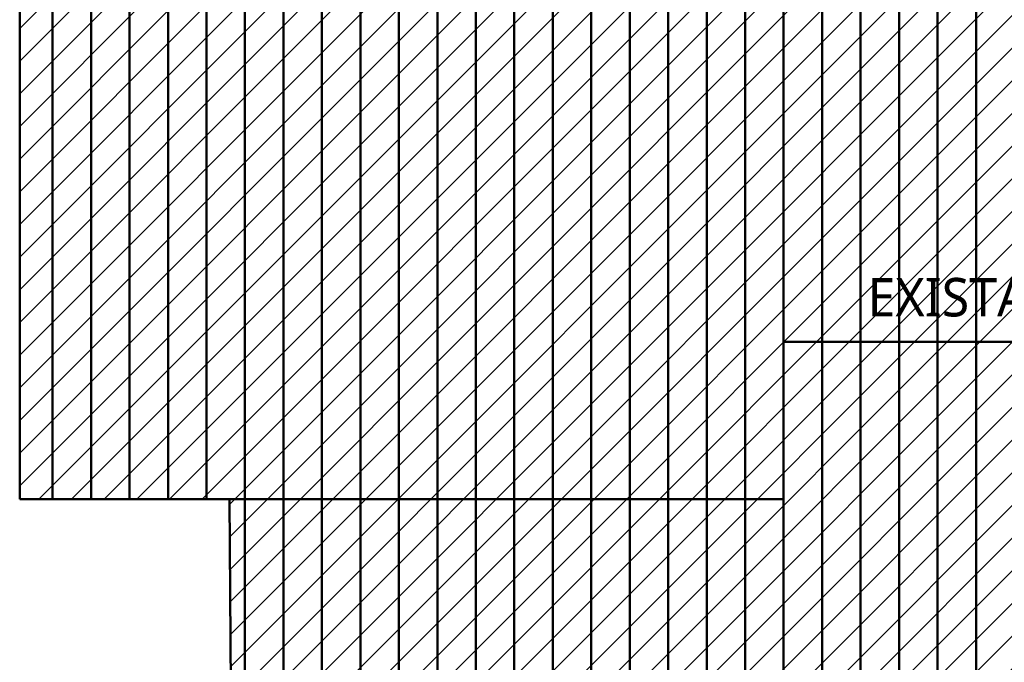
# Model space of a CAD drawing. Header units: millimetres. Extents: x -44271 to 51900, y -56710 to 25730.
# Tile 24 of 61: x -31428 to -18632, y -9961 to -1617. Entities that reach past the tile are written whole.
import ezdxf

# ---------------------------------------------------------------- set-up
doc = ezdxf.new("R2010")
doc.units = ezdxf.units.MM
for name, color, linetype, lineweight in [('A-DETL-GENF', 92, 'Continuous', 9), ('A-DETL-MBND', 5, 'Continuous', 50), ('G-ANNO-TEXT', 231, 'Continuous', 9)]:
    doc.layers.add(name, color=color, linetype=linetype, lineweight=lineweight)
doc.styles.add('Trebuchet MS_2', font='trebuc.ttf', dxfattribs={"height": 500})

msp = doc.modelspace()

# ---------------------------------------------------------------- hatches: boundary and pattern name
at = {"layer": 'A-DETL-GENF'}
h = msp.add_hatch(dxfattribs=at)
h.set_pattern_fill('FP_636', color=1, style=0, pattern_type=2)
h.set_pattern_definition([(45, (0, 0), (-212.132, 212.132), [])])
h.paths.add_polyline_path([(42520.1, -18305), (42520.1, -8417.9), (13484.7, -8417.9), (13484.7, -16810.3), (35379.8, -16810.3), (35379.8, -18305), (39878.2, -18305)])
h.paths.add_polyline_path([(-5202, -12689.3), (-1457.7, -12689.3), (-1457.7, -140.2), (-31427.5, -140.2), (-31427.5, -7843.1), (-28699.8, -7843.1), (-28683.4, -10661.2), (-19083.4, -10661.2), (-19083.4, -12689.3), (-8207.3, -12689.3)])
at = {"layer": 'A-DETL-MBND'}
h = msp.add_hatch(dxfattribs=at)
h.set_pattern_fill('FP_7', color=256, style=0, pattern_type=2)
h.set_pattern_definition([(270, (0, 747.4), (500, 3e-14), [])])
h.paths.add_polyline_path([(-6000, -7843.1), (-6000, -5799), (-1457.7, -5799), (-1457.7, -156.1), (-4642, -156.1), (-4642, -184.8), (-11452, -184.8), (-11452, -140.2), (-31427.5, -140.2), (-31427.5, -7843.1), (-21500, -7843.1), (-21500, -5799), (-16300, -5799), (-16300, -7843.1), (-8207.3, -7843.1)])
h = msp.add_hatch(dxfattribs=at)
h.set_pattern_fill('FP_8', color=256, style=0, pattern_type=2)
h.set_pattern_definition([(90, (0, -1787.16), (-500, 3e-14), [])])
h.paths.add_polyline_path([(-1457.7, -10661.2), (-1457.7, -7643.1), (-1624.1, -7643.1), (-1624, -7582.5), (-1457.7, -7582.5), (-1457.7, -5799), (-6000, -5799), (-6000, -7843.1), (-16300, -7843.1), (-16300, -5799), (-21500, -5799), (-21500, -7843.1), (-28699.8, -7843.1), (-28683.4, -10661.2), (-18683.4, -10661.2), (-18683.4, -10650.2), (-11411.5, -10650.2), (-11411.5, -10661.2), (-2196.6, -10661.2)])

# ---------------------------------------------------------------- linework, layer by layer
for p, q in [((-31427.5, -7843.1), (-31427.5, -140.2)), ((-21500, -7843.1), (-21500, -5799)), ((-21500, -5799), (-16300, -5799)), ((-21500, -7843.1), (-31427.5, -7843.1)), ((-28683.4, -10661.2), (-28699.8, -7843.1))]:
    msp.add_line(p, q, dxfattribs=at)

# ---------------------------------------------------------------- texts
at = {"layer": 'G-ANNO-TEXT', "color": 1, "insert": (-20410.1, -4969.9), "char_height": 500, "width": 8914.765, "attachment_point": 1, "style": 'Trebuchet MS_2'}
msp.add_mtext('EXISTANT NON MODIFIE', dxfattribs=at)

doc.saveas('drawing.dxf')
